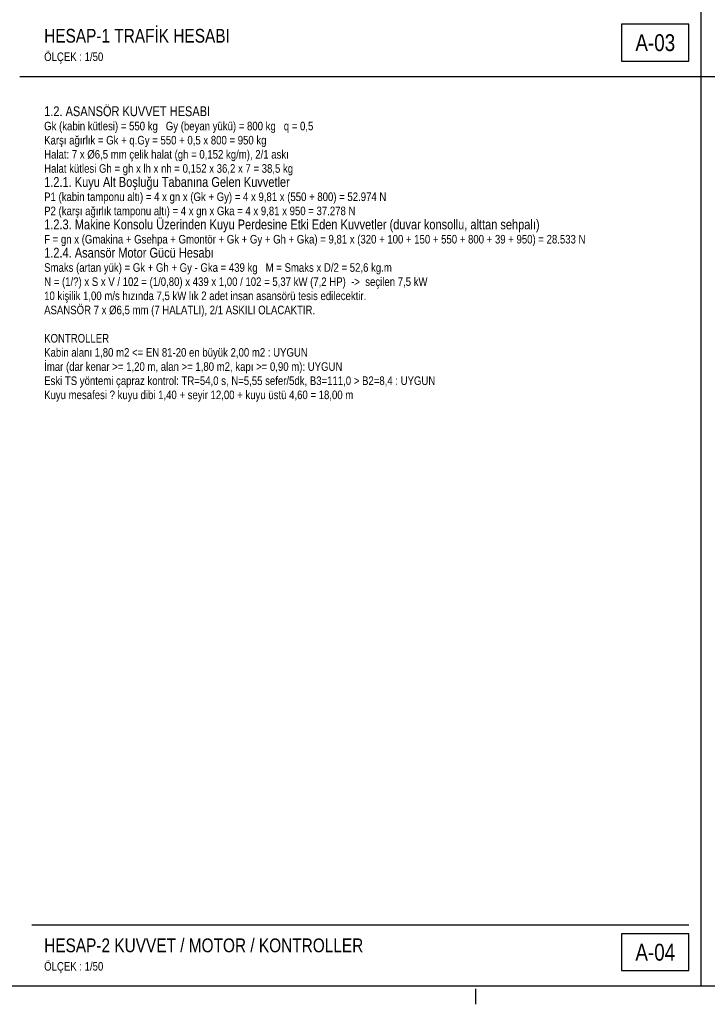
# Model space of a CAD drawing. Header units: centimetres. Extents: x 0 to 13360, y -30 to 2970.
# Tile 7 of 27: x 3155 to 4278, y -30 to 1578. Entities that reach past the tile are written whole.
import ezdxf
from ezdxf.enums import TextEntityAlignment as Align

# ---------------------------------------------------------------- set-up
doc = ezdxf.new("R2010")
doc.units = ezdxf.units.CM
doc.linetypes.add('CENTER', pattern=[40, 25, -5, 5, -5])
for name, color, linetype in [('ASN-ANTET', 4, 'CONTINUOUS'), ('ASN-BASLIK', 5, 'CONTINUOUS'), ('ASN-CERCEVE', 7, 'CONTINUOUS'), ('ASN-EKSEN', 8, 'CENTER'), ('ASN-YAZI', 4, 'CONTINUOUS')]:
    doc.layers.add(name, color=color, linetype=linetype)
doc.styles.get("Standard").update_dxf_attribs({"font": 'arial.ttf', "width": 0.8})

msp = doc.modelspace()

# ---------------------------------------------------------------- linework, layer by layer
at = {"layer": 'ASN-ANTET'}
msp.add_line((3175.2, 100), (4248.2, 100), dxfattribs=at)
for points in [[(4138.2, 1510), (4248.2, 1510), (4248.2, 1570), (4138.2, 1570)], [(4138.2, 25), (4248.2, 25), (4248.2, 85), (4138.2, 85)]]:
    msp.add_lwpolyline(points, close=True, dxfattribs=at)
at = {"layer": 'ASN-CERCEVE'}
for p, q in [((4268.2, 0), (4268.2, 2970)), ((3155.2, 1485), (4268.2, 1485)), ((4268.2, 1485), (6019.9, 1485))]:
    msp.add_line(p, q, dxfattribs=at)
for points in [[(0, 0), (13359.9, 0), (13359.9, 2970), (0, 2970)], [(100, 0), (13334.9, 0), (13334.9, 2970), (100, 2970)]]:
    msp.add_lwpolyline(points, close=True, dxfattribs=at)
at = {"layer": 'ASN-EKSEN'}
msp.add_line((3900, -30), (3900, -5), dxfattribs=at)

# ---------------------------------------------------------------- texts
at = {"layer": 'ASN-ANTET', "width": 0.8}
for s, p in [('A-03', (4193.2, 1540)), ('A-04', (4193.2, 55))]:
    msp.add_text(s, height=27.5, dxfattribs=at).set_placement(p, align=Align.MIDDLE_CENTER)
for p in [(3195.2, 1510), (3195.2, 25)]:
    msp.add_text('ÖLÇEK : 1/50', height=14, dxfattribs=at).set_placement(p)
at = {"layer": 'ASN-BASLIK', "width": 0.8}
for s, height, p in [('HESAP-1 TRAFİK HESABI', 22.5, (3195.2, 1540)), ('1.2. ASANSÖR KUVVET HESABI', 16.1, (3195.2, 1420)), ('1.2.1. Kuyu Alt Boşluğu Tabanına Gelen Kuvvetler', 16.1, (3195.2, 1304.5)), ('1.2.3. Makine Konsolu Üzerinden Kuyu Perdesine Etki Eden Kuvvetler (duvar konsollu, alttan sehpalı)', 16.1, (3195.2, 1235.2)), ('1.2.4. Asansör Motor Gücü Hesabı', 16.1, (3195.2, 1189)), ('HESAP-2 KUVVET / MOTOR / KONTROLLER', 22.5, (3195.2, 55))]:
    msp.add_text(s, height=height, dxfattribs=at).set_placement(p)
at = {"layer": 'ASN-YAZI', "width": 0.8}
for s, p in [('Gk (kabin kütlesi) = 550 kg   Gy (beyan yükü) = 800 kg   q = 0,5', (3195.2, 1396.9)), ('Karşı ağırlık = Gk + q.Gy = 550 + 0,5 x 800 = 950 kg', (3195.2, 1373.8)), ('Halat: 7 x %%c6,5 mm çelik halat (gh = 0,152 kg/m), 2/1 askı', (3195.2, 1350.7)), ('Halat kütlesi Gh = gh x lh x nh = 0,152 x 36,2 x 7 = 38,5 kg', (3195.2, 1327.6)), ('P1 (kabin tamponu altı) = 4 x gn x (Gk + Gy) = 4 x 9,81 x (550 + 800) = 52.974 N', (3195.2, 1281.4)), ('P2 (karşı ağırlık tamponu altı) = 4 x gn x Gka = 4 x 9,81 x 950 = 37.278 N', (3195.2, 1258.3)), ('F = gn x (Gmakina + Gsehpa + Gmontör + Gk + Gy + Gh + Gka) = 9,81 x (320 + 100 + 150 + 550 + 800 + 39 + 950) = 28.533 N', (3195.2, 1212.1)), ('Smaks (artan yük) = Gk + Gh + Gy - Gka = 439 kg   M = Smaks x D/2 = 52,6 kg.m', (3195.2, 1165.9)), ('N = (1/?) x S x V / 102 = (1/0,80) x 439 x 1,00 / 102 = 5,37 kW (7,2 HP)  ->  seçilen 7,5 kW', (3195.2, 1142.8)), ('10 kişilik 1,00 m/s hızında 7,5 kW lık 2 adet insan asansörü tesis edilecektir.', (3195.2, 1119.7)), ('ASANSÖR 7 x %%c6,5 mm (7 HALATLI), 2/1 ASKILI OLACAKTIR.', (3195.2, 1096.6)), ('KONTROLLER', (3195.2, 1050.4)), ('Kabin alanı 1,80 m2 <= EN 81-20 en büyük 2,00 m2 : UYGUN', (3195.2, 1027.3)), ('İmar (dar kenar >= 1,20 m, alan >= 1,80 m2, kapı >= 0,90 m): UYGUN', (3195.2, 1004.2)), ('Eski TS yöntemi çapraz kontrol: TR=54,0 s, N=5,55 sefer/5dk, B3=111,0 > B2=8,4 : UYGUN', (3195.2, 981.1)), ('Kuyu mesafesi ? kuyu dibi 1,40 + seyir 12,00 + kuyu üstü 4,60 = 18,00 m', (3195.2, 958))]:
    msp.add_text(s, height=14, dxfattribs=at).set_placement(p)

doc.saveas('drawing.dxf')
